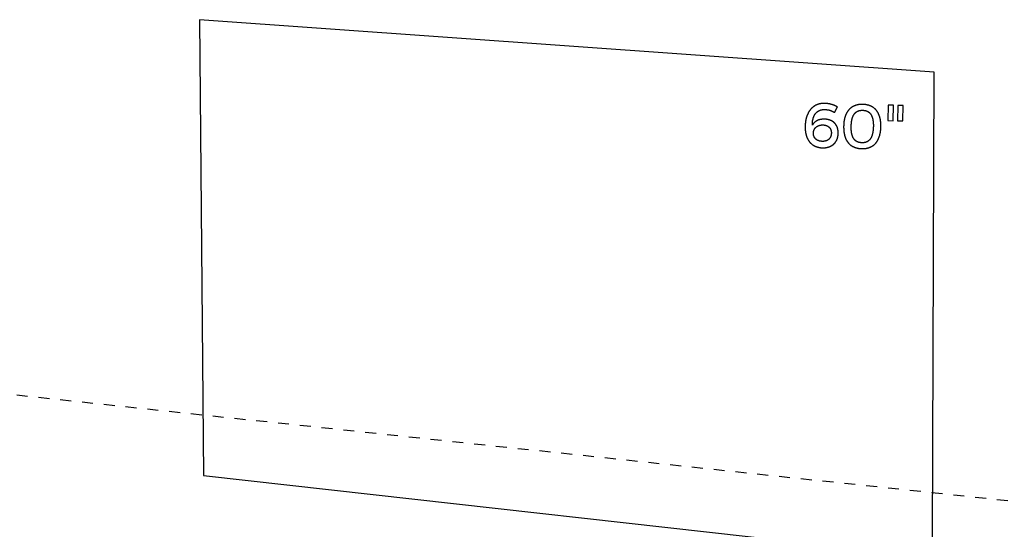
# Model space of a CAD drawing. Extents: x 11880 to 25577, y 6756 to 10446.
# Tile 81 of 87: x 22705 to 24053, y 7787 to 8485. Entities that reach past the tile are written whole.
import ezdxf

# ---------------------------------------------------------------- set-up
doc = ezdxf.new("R2010")
doc.units = 0
doc.header["$MEASUREMENT"] = 0
doc.linetypes.add('HIDDEN', pattern=[30, 15, -15])
doc.layers.add('HAIRLINE', color=178, linetype='CONTINUOUS')

msp = doc.modelspace()

# ---------------------------------------------------------------- linework, layer by layer
at = {"layer": 'HAIRLINE', "linetype": 'HIDDEN'}
msp.add_line((22283.1, 8015.8), (24795, 7748.3), dxfattribs=at)
at = {"layer": 'HAIRLINE'}
msp.add_lwpolyline([(23955, 7771), (23957.4, 8413.5), (22951.1, 8485.1), (22956.5, 7861.2), (23934.8, 7751.7)], dxfattribs=at)
msp.add_lwpolyline([(23955, 7771), (23957.4, 8413.5), (22951.1, 8485.1), (22956.5, 7861.2), (23934.8, 7751.7)], dxfattribs=at)
for points in [[(23807.2, 8370.6), (23806.8, 8370.6), (23806.4, 8370.6), (23806, 8370.6), (23805.7, 8370.6), (23805.3, 8370.5), (23805, 8370.5), (23804.6, 8370.5), (23804.2, 8370.5), (23803.9, 8370.5), (23803.5, 8370.4), (23803.2, 8370.4), (23802.8, 8370.3), (23802.5, 8370.3), (23802.2, 8370.2), (23801.8, 8370.2), (23801.5, 8370.1), (23801.1, 8370.1), (23800.8, 8370), (23800.5, 8369.9), (23800.1, 8369.8), (23799.8, 8369.7), (23799.5, 8369.7), (23799.2, 8369.6), (23798.8, 8369.5), (23798.5, 8369.4), (23798.2, 8369.3), (23797.9, 8369.2), (23797.6, 8369.1), (23797.3, 8368.9), (23797, 8368.8), (23796.7, 8368.7), (23796.4, 8368.6), (23796.1, 8368.4), (23795.8, 8368.3), (23795.5, 8368.2), (23795.2, 8368), (23794.9, 8367.9), (23794.6, 8367.7), (23794.3, 8367.5), (23794, 8367.4), (23793.8, 8367.2), (23793.5, 8367.1), (23793.2, 8366.9), (23792.9, 8366.7), (23792.7, 8366.5), (23792.4, 8366.3), (23792.1, 8366.1), (23791.9, 8366), (23791.6, 8365.8), (23791.4, 8365.6), (23791.1, 8365.4), (23790.9, 8365.1), (23790.6, 8364.9), (23790.4, 8364.7), (23790.1, 8364.5), (23789.9, 8364.3), (23789.6, 8364.1), (23789.4, 8363.8), (23789.2, 8363.6), (23789, 8363.4), (23788.7, 8363.1), (23788.5, 8362.9), (23788.3, 8362.6), (23788.1, 8362.4), (23787.8, 8362.1), (23787.6, 8361.9), (23787.4, 8361.6), (23787.2, 8361.3), (23787, 8361.1), (23786.8, 8360.8), (23786.6, 8360.5), (23786.4, 8360.2), (23786.2, 8359.9), (23786, 8359.7), (23785.9, 8359.4), (23785.7, 8359.1), (23785.5, 8358.8), (23785.3, 8358.5), (23785.1, 8358.2), (23785, 8357.9), (23784.8, 8357.6), (23784.6, 8357.2), (23784.5, 8356.9), (23784.3, 8356.6), (23784.2, 8356.3), (23784, 8356), (23783.9, 8355.6), (23783.7, 8355.3), (23783.6, 8355), (23783.4, 8354.6), (23783.3, 8354.3), (23783.1, 8353.9), (23783, 8353.6), (23782.9, 8353.2), (23782.8, 8352.9), (23782.6, 8352.5), (23782.5, 8352.2), (23782.4, 8351.8), (23782.3, 8351.4), (23782.2, 8351.1), (23782.1, 8350.7), (23782, 8350.3), (23781.9, 8349.9), (23781.8, 8349.6), (23781.7, 8349.2), (23781.6, 8348.8), (23781.5, 8348.4), (23781.4, 8348), (23781.4, 8347.6), (23781.3, 8347.2), (23781.2, 8346.8), (23781.1, 8346.4), (23781.1, 8346), (23781, 8345.6), (23781, 8345.2), (23780.9, 8344.8), (23780.9, 8344.3), (23780.8, 8343.9), (23780.8, 8343.5), (23780.7, 8343.1), (23780.7, 8342.6), (23780.6, 8342.2), (23780.6, 8341.8), (23780.6, 8341.3), (23780.6, 8340.9), (23780.5, 8340.5), (23780.5, 8340), (23780.5, 8339.6), (23780.5, 8339.1), (23780.5, 8338.7), (23780.5, 8338.3), (23780.5, 8337.9), (23780.5, 8337.4), (23780.5, 8337), (23780.5, 8336.6), (23780.5, 8336.2), (23780.6, 8335.8), (23780.6, 8335.4), (23780.6, 8335), (23780.6, 8334.6), (23780.7, 8334.2), (23780.7, 8333.8), (23780.7, 8333.4), (23780.8, 8333), (23780.8, 8332.6), (23780.9, 8332.2), (23780.9, 8331.9), (23781, 8331.5), (23781, 8331.1), (23781.1, 8330.7), (23781.2, 8330.4), (23781.2, 8330), (23781.3, 8329.6), (23781.4, 8329.3), (23781.5, 8328.9), (23781.5, 8328.6), (23781.6, 8328.2), (23781.7, 8327.9), (23781.8, 8327.5), (23781.9, 8327.2), (23782, 8326.8), (23782.1, 8326.5), (23782.2, 8326.2), (23782.3, 8325.8), (23782.4, 8325.5), (23782.5, 8325.2), (23782.6, 8324.9), (23782.8, 8324.6), (23782.9, 8324.2), (23783, 8323.9), (23783.1, 8323.6), (23783.3, 8323.3), (23783.4, 8323), (23783.5, 8322.7), (23783.7, 8322.4), (23783.8, 8322.1), (23784, 8321.8), (23784.1, 8321.6), (23784.3, 8321.3), (23784.4, 8321), (23784.6, 8320.7), (23784.7, 8320.4), (23784.9, 8320.2), (23785.1, 8319.9), (23785.3, 8319.6), (23785.4, 8319.4), (23785.6, 8319.1), (23785.8, 8318.9), (23786, 8318.6), (23786.1, 8318.4), (23786.3, 8318.1), (23786.5, 8317.9), (23786.7, 8317.6), (23786.9, 8317.4), (23787.1, 8317.2), (23787.3, 8317), (23787.5, 8316.7), (23787.7, 8316.5), (23787.9, 8316.3), (23788.1, 8316.1), (23788.4, 8315.9), (23788.6, 8315.7), (23788.8, 8315.5), (23789, 8315.3), (23789.3, 8315.1), (23789.5, 8314.9), (23789.7, 8314.7), (23789.9, 8314.5), (23790.2, 8314.3), (23790.4, 8314.1), (23790.7, 8313.9), (23790.9, 8313.8), (23791.2, 8313.6), (23791.4, 8313.4), (23791.7, 8313.3), (23791.9, 8313.1), (23792.2, 8313), (23792.4, 8312.8), (23792.7, 8312.7), (23793, 8312.5), (23793.2, 8312.4), (23793.5, 8312.2), (23793.8, 8312.1), (23794.1, 8312), (23794.3, 8311.8), (23794.6, 8311.7), (23794.9, 8311.6), (23795.2, 8311.5), (23795.5, 8311.4), (23795.8, 8311.3), (23796.1, 8311.2), (23796.4, 8311.1), (23796.7, 8311), (23797, 8310.9), (23797.3, 8310.8), (23797.6, 8310.7), (23797.9, 8310.6), (23798.2, 8310.5), (23798.5, 8310.5), (23798.8, 8310.4), (23799.2, 8310.3), (23799.5, 8310.3), (23799.8, 8310.2), (23800.1, 8310.1), (23800.5, 8310.1), (23800.8, 8310), (23801.1, 8310), (23801.5, 8309.9), (23801.8, 8309.9), (23802.1, 8309.9), (23802.5, 8309.8), (23802.8, 8309.8), (23803.2, 8309.8), (23803.5, 8309.8), (23803.9, 8309.8), (23804.2, 8309.8), (23804.5, 8309.7), (23804.8, 8309.7), (23805.1, 8309.7), (23805.4, 8309.7), (23805.7, 8309.8), (23806, 8309.8), (23806.3, 8309.8), (23806.6, 8309.8), (23806.9, 8309.8), (23807.1, 8309.8), (23807.4, 8309.8), (23807.7, 8309.9), (23808, 8309.9), (23808.3, 8309.9), (23808.5, 8310), (23808.8, 8310), (23809.1, 8310), (23809.4, 8310.1), (23809.6, 8310.1), (23809.9, 8310.2), (23810.2, 8310.2), (23810.4, 8310.3), (23810.7, 8310.3), (23810.9, 8310.4), (23811.2, 8310.4), (23811.5, 8310.5), (23811.7, 8310.6), (23812, 8310.6), (23812.2, 8310.7), (23812.5, 8310.8), (23812.7, 8310.9), (23812.9, 8310.9), (23813.2, 8311), (23813.4, 8311.1), (23813.7, 8311.2), (23813.9, 8311.3), (23814.1, 8311.4), (23814.4, 8311.5), (23814.6, 8311.6), (23814.8, 8311.7), (23815.1, 8311.8), (23815.3, 8311.9), (23815.5, 8312), (23815.7, 8312.1), (23815.9, 8312.2), (23816.2, 8312.3), (23816.4, 8312.4), (23816.6, 8312.6), (23816.8, 8312.7), (23817, 8312.8), (23817.2, 8312.9), (23817.4, 8313.1), (23817.6, 8313.2), (23817.8, 8313.3), (23818, 8313.5), (23818.2, 8313.6), (23818.4, 8313.7), (23818.6, 8313.9), (23818.8, 8314), (23819, 8314.2), (23819.2, 8314.3), (23819.3, 8314.5), (23819.5, 8314.6), (23819.7, 8314.8), (23819.9, 8315), (23820, 8315.1), (23820.2, 8315.3), (23820.4, 8315.4), (23820.5, 8315.6), (23820.7, 8315.8), (23820.9, 8316), (23821, 8316.1), (23821.2, 8316.3), (23821.3, 8316.5), (23821.5, 8316.7), (23821.6, 8316.9), (23821.8, 8317.1), (23821.9, 8317.2), (23822.1, 8317.4), (23822.2, 8317.6), (23822.3, 8317.8), (23822.5, 8318), (23822.6, 8318.2), (23822.7, 8318.4), (23822.9, 8318.6), (23823, 8318.8), (23823.1, 8319.1), (23823.2, 8319.3), (23823.4, 8319.5), (23823.5, 8319.7), (23823.6, 8319.9), (23823.7, 8320.1), (23823.8, 8320.4), (23823.9, 8320.6), (23824, 8320.8), (23824.1, 8321), (23824.2, 8321.3), (23824.3, 8321.5), (23824.4, 8321.7), (23824.5, 8322), (23824.6, 8322.2), (23824.6, 8322.4), (23824.7, 8322.7), (23824.8, 8322.9), (23824.9, 8323.2), (23824.9, 8323.4), (23825, 8323.7), (23825.1, 8323.9), (23825.1, 8324.2), (23825.2, 8324.4), (23825.3, 8324.7), (23825.3, 8325), (23825.4, 8325.2), (23825.4, 8325.5), (23825.5, 8325.8), (23825.5, 8326), (23825.5, 8326.3), (23825.6, 8326.6), (23825.6, 8326.8), (23825.6, 8327.1), (23825.7, 8327.4), (23825.7, 8327.7), (23825.7, 8328), (23825.7, 8328.2), (23825.8, 8328.5), (23825.8, 8328.8), (23825.8, 8329.1), (23825.8, 8329.4), (23825.8, 8329.7), (23825.8, 8329.9), (23825.8, 8330.2), (23825.8, 8330.5), (23825.8, 8330.7), (23825.8, 8331), (23825.8, 8331.3), (23825.8, 8331.5), (23825.7, 8331.8), (23825.7, 8332), (23825.7, 8332.3), (23825.7, 8332.6), (23825.7, 8332.8), (23825.6, 8333.1), (23825.6, 8333.3), (23825.6, 8333.6), (23825.5, 8333.8), (23825.5, 8334.1), (23825.4, 8334.3), (23825.4, 8334.5), (23825.4, 8334.8), (23825.3, 8335), (23825.2, 8335.3), (23825.2, 8335.5), (23825.1, 8335.7), (23825.1, 8336), (23825, 8336.2), (23824.9, 8336.4), (23824.9, 8336.6), (23824.8, 8336.9), (23824.7, 8337.1), (23824.7, 8337.3), (23824.6, 8337.5), (23824.5, 8337.8), (23824.4, 8338), (23824.3, 8338.2), (23824.3, 8338.4), (23824.2, 8338.6), (23824.1, 8338.8), (23824, 8339), (23823.9, 8339.2), (23823.8, 8339.4), (23823.7, 8339.6), (23823.6, 8339.8), (23823.5, 8340), (23823.4, 8340.2), (23823.2, 8340.4), (23823.1, 8340.6), (23823, 8340.8), (23822.9, 8341), (23822.8, 8341.2), (23822.7, 8341.4), (23822.5, 8341.6), (23822.4, 8341.7), (23822.3, 8341.9), (23822.1, 8342.1), (23822, 8342.3), (23821.9, 8342.4), (23821.7, 8342.6), (23821.6, 8342.8), (23821.4, 8342.9), (23821.3, 8343.1), (23821.1, 8343.3), (23821, 8343.4), (23820.8, 8343.6), (23820.7, 8343.7), (23820.5, 8343.9), (23820.4, 8344.1), (23820.2, 8344.2), (23820, 8344.4), (23819.9, 8344.5), (23819.7, 8344.6), (23819.5, 8344.8), (23819.4, 8344.9), (23819.2, 8345.1), (23819, 8345.2), (23818.8, 8345.3), (23818.6, 8345.5), (23818.5, 8345.6), (23818.3, 8345.7), (23818.1, 8345.8), (23817.9, 8346), (23817.7, 8346.1), (23817.5, 8346.2), (23817.3, 8346.3), (23817.1, 8346.4), (23816.9, 8346.5), (23816.7, 8346.6), (23816.5, 8346.7), (23816.3, 8346.8), (23816.1, 8346.9), (23815.9, 8347), (23815.7, 8347.1), (23815.5, 8347.2), (23815.2, 8347.3), (23815, 8347.4), (23814.8, 8347.5), (23814.6, 8347.6), (23814.4, 8347.7), (23814.1, 8347.7), (23813.9, 8347.8), (23813.7, 8347.9), (23813.4, 8348), (23813.2, 8348), (23813, 8348.1), (23812.7, 8348.2), (23812.5, 8348.2), (23812.2, 8348.3), (23812, 8348.4), (23811.7, 8348.4), (23811.5, 8348.5), (23811.2, 8348.5), (23811, 8348.6), (23810.7, 8348.6), (23810.5, 8348.6), (23810.2, 8348.7), (23810, 8348.7), (23809.7, 8348.8), (23809.4, 8348.8), (23809.2, 8348.8), (23808.9, 8348.8), (23808.6, 8348.9), (23808.4, 8348.9), (23808.1, 8348.9), (23807.8, 8348.9), (23807.5, 8348.9), (23807.3, 8348.9), (23807, 8349), (23806.6, 8349), (23806.3, 8349), (23805.9, 8349), (23805.6, 8349), (23805.2, 8348.9), (23804.9, 8348.9), (23804.6, 8348.9), (23804.2, 8348.9), (23803.9, 8348.9), (23803.6, 8348.8), (23803.3, 8348.8), (23802.9, 8348.7), (23802.6, 8348.7), (23802.3, 8348.7), (23802, 8348.6), (23801.7, 8348.5), (23801.4, 8348.5), (23801.1, 8348.4), (23800.8, 8348.3), (23800.5, 8348.3), (23800.2, 8348.2), (23799.9, 8348.1), (23799.6, 8348), (23799.3, 8347.9), (23799, 8347.8), (23798.7, 8347.7), (23798.4, 8347.6), (23798.2, 8347.5), (23797.9, 8347.4), (23797.6, 8347.3), (23797.4, 8347.2), (23797.1, 8347), (23796.8, 8346.9), (23796.6, 8346.8), (23796.3, 8346.6), (23796.1, 8346.5), (23795.8, 8346.4), (23795.6, 8346.2), (23795.4, 8346), (23795.1, 8345.9), (23794.9, 8345.7), (23794.6, 8345.6), (23794.4, 8345.4), (23794.2, 8345.2), (23794, 8345), (23793.8, 8344.9), (23793.5, 8344.7), (23793.3, 8344.5), (23793.1, 8344.3), (23792.9, 8344.1), (23792.7, 8343.9), (23792.5, 8343.7), (23792.3, 8343.5), (23792.1, 8343.2), (23791.9, 8343), (23791.8, 8342.8), (23791.6, 8342.6), (23791.4, 8342.3), (23791.2, 8342.1), (23791.1, 8341.9), (23790.9, 8341.6), (23790.7, 8341.4), (23790.6, 8341.1), (23790.4, 8340.9), (23790.4, 8341.2), (23790.4, 8341.5), (23790.4, 8341.8), (23790.4, 8342.1), (23790.4, 8342.4), (23790.4, 8342.7), (23790.5, 8343), (23790.5, 8343.2), (23790.5, 8343.5), (23790.5, 8343.8), (23790.5, 8344.1), (23790.5, 8344.4), (23790.6, 8344.7), (23790.6, 8345), (23790.6, 8345.2), (23790.7, 8345.5), (23790.7, 8345.8), (23790.7, 8346.1), (23790.8, 8346.3), (23790.8, 8346.6), (23790.8, 8346.9), (23790.9, 8347.1), (23790.9, 8347.4), (23791, 8347.7), (23791, 8347.9), (23791.1, 8348.2), (23791.1, 8348.4), (23791.2, 8348.7), (23791.3, 8348.9), (23791.3, 8349.2), (23791.4, 8349.4), (23791.4, 8349.7), (23791.5, 8349.9), (23791.6, 8350.2), (23791.7, 8350.4), (23791.7, 8350.7), (23791.8, 8350.9), (23791.9, 8351.1), (23792, 8351.4), (23792, 8351.6), (23792.1, 8351.8), (23792.2, 8352), (23792.3, 8352.3), (23792.4, 8352.5), (23792.5, 8352.7), (23792.6, 8352.9), (23792.7, 8353.1), (23792.8, 8353.4), (23792.9, 8353.6), (23793, 8353.8), (23793.1, 8354), (23793.2, 8354.2), (23793.3, 8354.4), (23793.4, 8354.6), (23793.5, 8354.8), (23793.6, 8355), (23793.8, 8355.2), (23793.9, 8355.4), (23794, 8355.6), (23794.1, 8355.7), (23794.2, 8355.9), (23794.4, 8356.1), (23794.5, 8356.3), (23794.6, 8356.5), (23794.8, 8356.6), (23794.9, 8356.8), (23795.1, 8357), (23795.2, 8357.1), (23795.3, 8357.3), (23795.5, 8357.5), (23795.6, 8357.6), (23795.8, 8357.8), (23795.9, 8357.9), (23796.1, 8358.1), (23796.2, 8358.2), (23796.4, 8358.4), (23796.6, 8358.5), (23796.7, 8358.7), (23796.9, 8358.8), (23797.1, 8358.9), (23797.2, 8359.1), (23797.4, 8359.2), (23797.6, 8359.3), (23797.7, 8359.5), (23797.9, 8359.6), (23798.1, 8359.7), (23798.3, 8359.8), (23798.5, 8359.9), (23798.7, 8360.1), (23798.8, 8360.2), (23799, 8360.3), (23799.2, 8360.4), (23799.4, 8360.5), (23799.6, 8360.6), (23799.8, 8360.7), (23800, 8360.8), (23800.2, 8360.8), (23800.4, 8360.9), (23800.6, 8361), (23800.9, 8361.1), (23801.1, 8361.2), (23801.3, 8361.3), (23801.5, 8361.3), (23801.7, 8361.4), (23801.9, 8361.5), (23802.2, 8361.5), (23802.4, 8361.6), (23802.6, 8361.6), (23802.8, 8361.7), (23803.1, 8361.7), (23803.3, 8361.8), (23803.6, 8361.8), (23803.8, 8361.9), (23804, 8361.9), (23804.3, 8362), (23804.5, 8362), (23804.8, 8362), (23805, 8362), (23805.3, 8362.1), (23805.5, 8362.1), (23805.8, 8362.1), (23806, 8362.1), (23806.3, 8362.1), (23806.6, 8362.1), (23806.8, 8362.1), (23807.1, 8362.2), (23807.4, 8362.1), (23807.6, 8362.1), (23808.1, 8362.1), (23808.5, 8362.1), (23808.9, 8362.1), (23809.4, 8362), (23809.8, 8362), (23810.2, 8361.9), (23810.7, 8361.9), (23811.1, 8361.8), (23811.5, 8361.7), (23812, 8361.6), (23812.4, 8361.6), (23812.9, 8361.5), (23813.3, 8361.4), (23813.7, 8361.2), (23814.1, 8361.1), (23814.6, 8361), (23815, 8360.9), (23815.4, 8360.7), (23815.8, 8360.6), (23816.3, 8360.4), (23816.7, 8360.3), (23817.1, 8360.1), (23817.5, 8359.9), (23817.7, 8359.8), (23817.9, 8359.7), (23818.1, 8359.6), (23818.3, 8359.5), (23818.5, 8359.4), (23818.7, 8359.3), (23818.8, 8359.2), (23819, 8359.1), (23819.2, 8359), (23819.4, 8358.9), (23819.6, 8358.8), (23819.8, 8358.7), (23820, 8358.6), (23820.1, 8358.5), (23820.3, 8358.4), (23820.5, 8358.3), (23820.7, 8358.2), (23820.8, 8358.1), (23825, 8365.6), (23824.7, 8365.7), (23824.5, 8365.9), (23824.3, 8366), (23824, 8366.1), (23823.8, 8366.2), (23823.5, 8366.4), (23823.3, 8366.5), (23823, 8366.6), (23822.8, 8366.7), (23822.5, 8366.9), (23822.3, 8367), (23822, 8367.1), (23821.8, 8367.2), (23821.5, 8367.3), (23821.2, 8367.4), (23821, 8367.5), (23820.7, 8367.7), (23820.4, 8367.8), (23820.2, 8367.9), (23819.9, 8368), (23819.6, 8368.1), (23819.3, 8368.2), (23819, 8368.3), (23818.8, 8368.4), (23818.5, 8368.5), (23818.2, 8368.6), (23817.9, 8368.7), (23817.6, 8368.7), (23817.3, 8368.8), (23817, 8368.9), (23816.8, 8369), (23816.5, 8369.1), (23816.2, 8369.2), (23815.9, 8369.2), (23815.6, 8369.3), (23815.3, 8369.4), (23815, 8369.5), (23814.7, 8369.5), (23814.4, 8369.6), (23814.1, 8369.7), (23813.8, 8369.7), (23813.5, 8369.8), (23813.2, 8369.9), (23812.9, 8369.9), (23812.6, 8370), (23812.3, 8370), (23812, 8370.1), (23811.8, 8370.1), (23811.5, 8370.2), (23811.2, 8370.2), (23810.9, 8370.3), (23810.6, 8370.3), (23810.3, 8370.3), (23810, 8370.4), (23809.7, 8370.4), (23809.4, 8370.4), (23809.1, 8370.4), (23808.8, 8370.5), (23808.6, 8370.5), (23808.3, 8370.5), (23808, 8370.5), (23807.7, 8370.5), (23807.4, 8370.6)], [(23859.5, 8369.1), (23859.1, 8369.1), (23858.7, 8369.1), (23858.4, 8369.1), (23858, 8369.1), (23857.6, 8369.1), (23857.2, 8369.1), (23856.9, 8369.1), (23856.5, 8369.1), (23856.1, 8369), (23855.8, 8369), (23855.4, 8369), (23855.1, 8369), (23854.7, 8368.9), (23854.4, 8368.9), (23854, 8368.8), (23853.7, 8368.8), (23853.3, 8368.7), (23853, 8368.6), (23852.7, 8368.6), (23852.3, 8368.5), (23852, 8368.4), (23851.7, 8368.4), (23851.3, 8368.3), (23851, 8368.2), (23850.7, 8368.1), (23850.4, 8368), (23850.1, 8367.9), (23849.7, 8367.8), (23849.4, 8367.7), (23849.1, 8367.6), (23848.8, 8367.5), (23848.5, 8367.4), (23848.2, 8367.3), (23847.9, 8367.2), (23847.6, 8367), (23847.4, 8366.9), (23847.1, 8366.8), (23846.8, 8366.6), (23846.5, 8366.5), (23846.2, 8366.3), (23845.9, 8366.2), (23845.7, 8366), (23845.4, 8365.9), (23845.1, 8365.7), (23844.9, 8365.6), (23844.6, 8365.4), (23844.3, 8365.2), (23844.1, 8365.1), (23843.8, 8364.9), (23843.6, 8364.7), (23843.3, 8364.5), (23843.1, 8364.3), (23842.9, 8364.1), (23842.6, 8363.9), (23842.4, 8363.7), (23842.1, 8363.5), (23841.9, 8363.3), (23841.7, 8363.1), (23841.5, 8362.9), (23841.2, 8362.7), (23841, 8362.4), (23840.8, 8362.2), (23840.6, 8362), (23840.4, 8361.8), (23840.2, 8361.5), (23840, 8361.3), (23839.8, 8361), (23839.6, 8360.8), (23839.4, 8360.5), (23839.2, 8360.3), (23839, 8360), (23838.8, 8359.8), (23838.6, 8359.5), (23838.4, 8359.2), (23838.3, 8358.9), (23838.1, 8358.7), (23837.9, 8358.4), (23837.8, 8358.1), (23837.6, 8357.8), (23837.4, 8357.5), (23837.3, 8357.2), (23837.1, 8356.9), (23837, 8356.6), (23836.8, 8356.3), (23836.7, 8356), (23836.5, 8355.7), (23836.4, 8355.4), (23836.2, 8355.1), (23836.1, 8354.7), (23836, 8354.4), (23835.8, 8354.1), (23835.7, 8353.8), (23835.6, 8353.4), (23835.5, 8353.1), (23835.3, 8352.7), (23835.2, 8352.4), (23835.1, 8352), (23835, 8351.7), (23834.9, 8351.3), (23834.8, 8351), (23834.7, 8350.6), (23834.6, 8350.2), (23834.5, 8349.9), (23834.4, 8349.5), (23834.3, 8349.1), (23834.3, 8348.7), (23834.2, 8348.3), (23834.1, 8348), (23834, 8347.6), (23834, 8347.2), (23833.9, 8346.8), (23833.8, 8346.4), (23833.8, 8346), (23833.7, 8345.6), (23833.7, 8345.1), (23833.6, 8344.7), (23833.6, 8344.3), (23833.5, 8343.9), (23833.5, 8343.5), (23833.4, 8343), (23833.4, 8342.6), (23833.4, 8342.2), (23833.3, 8341.7), (23833.3, 8341.3), (23833.3, 8340.8), (23833.3, 8340.4), (23833.3, 8339.9), (23833.2, 8339.5), (23833.2, 8339), (23833.2, 8338.6), (23833.2, 8338.1), (23833.2, 8337.7), (23833.2, 8337.3), (23833.2, 8336.8), (23833.3, 8336.4), (23833.3, 8335.9), (23833.3, 8335.5), (23833.3, 8335.1), (23833.3, 8334.7), (23833.4, 8334.2), (23833.4, 8333.8), (23833.4, 8333.4), (23833.5, 8333), (23833.5, 8332.6), (23833.5, 8332.2), (23833.6, 8331.8), (23833.6, 8331.4), (23833.7, 8331), (23833.8, 8330.6), (23833.8, 8330.2), (23833.9, 8329.8), (23834, 8329.5), (23834, 8329.1), (23834.1, 8328.7), (23834.2, 8328.3), (23834.3, 8328), (23834.3, 8327.6), (23834.4, 8327.2), (23834.5, 8326.9), (23834.6, 8326.5), (23834.7, 8326.2), (23834.8, 8325.8), (23834.9, 8325.5), (23835, 8325.1), (23835.1, 8324.8), (23835.2, 8324.5), (23835.4, 8324.1), (23835.5, 8323.8), (23835.6, 8323.5), (23835.7, 8323.1), (23835.9, 8322.8), (23836, 8322.5), (23836.1, 8322.2), (23836.3, 8321.9), (23836.4, 8321.6), (23836.6, 8321.3), (23836.7, 8321), (23836.9, 8320.7), (23837, 8320.4), (23837.2, 8320.1), (23837.3, 8319.8), (23837.5, 8319.5), (23837.7, 8319.3), (23837.8, 8319), (23838, 8318.7), (23838.2, 8318.5), (23838.4, 8318.2), (23838.5, 8317.9), (23838.7, 8317.7), (23838.9, 8317.4), (23839.1, 8317.2), (23839.3, 8316.9), (23839.5, 8316.7), (23839.7, 8316.4), (23839.9, 8316.2), (23840.1, 8316), (23840.3, 8315.7), (23840.5, 8315.5), (23840.8, 8315.3), (23841, 8315.1), (23841.2, 8314.8), (23841.4, 8314.6), (23841.7, 8314.4), (23841.9, 8314.2), (23842.1, 8314), (23842.4, 8313.8), (23842.6, 8313.6), (23842.8, 8313.4), (23843.1, 8313.3), (23843.3, 8313.1), (23843.6, 8312.9), (23843.9, 8312.7), (23844.1, 8312.5), (23844.4, 8312.4), (23844.6, 8312.2), (23844.9, 8312), (23845.2, 8311.9), (23845.5, 8311.7), (23845.7, 8311.6), (23846, 8311.4), (23846.3, 8311.3), (23846.6, 8311.2), (23846.9, 8311), (23847.2, 8310.9), (23847.5, 8310.8), (23847.8, 8310.6), (23848.1, 8310.5), (23848.4, 8310.4), (23848.7, 8310.3), (23849, 8310.2), (23849.3, 8310.1), (23849.6, 8310), (23849.9, 8309.9), (23850.3, 8309.8), (23850.6, 8309.7), (23850.9, 8309.6), (23851.2, 8309.5), (23851.6, 8309.4), (23851.9, 8309.3), (23852.2, 8309.3), (23852.6, 8309.2), (23852.9, 8309.1), (23853.3, 8309.1), (23853.6, 8309), (23854, 8309), (23854.3, 8308.9), (23854.7, 8308.9), (23855.1, 8308.8), (23855.4, 8308.8), (23855.8, 8308.8), (23856.2, 8308.7), (23856.5, 8308.7), (23856.9, 8308.7), (23857.3, 8308.7), (23857.7, 8308.6), (23858.1, 8308.6), (23858.4, 8308.6), (23858.8, 8308.6), (23859.2, 8308.6), (23859.6, 8308.6), (23859.9, 8308.6), (23860.3, 8308.6), (23860.7, 8308.7), (23861, 8308.7), (23861.4, 8308.7), (23861.8, 8308.7), (23862.1, 8308.8), (23862.5, 8308.8), (23862.8, 8308.8), (23863.2, 8308.9), (23863.5, 8308.9), (23863.9, 8309), (23864.2, 8309), (23864.5, 8309.1), (23864.9, 8309.2), (23865.2, 8309.2), (23865.5, 8309.3), (23865.9, 8309.4), (23866.2, 8309.5), (23866.5, 8309.6), (23866.8, 8309.6), (23867.1, 8309.7), (23867.5, 8309.8), (23867.8, 8309.9), (23868.1, 8310), (23868.4, 8310.1), (23868.7, 8310.2), (23869, 8310.4), (23869.3, 8310.5), (23869.6, 8310.6), (23869.9, 8310.7), (23870.2, 8310.9), (23870.4, 8311), (23870.7, 8311.1), (23871, 8311.3), (23871.3, 8311.4), (23871.6, 8311.6), (23871.8, 8311.7), (23872.1, 8311.9), (23872.4, 8312), (23872.6, 8312.2), (23872.9, 8312.4), (23873.1, 8312.5), (23873.4, 8312.7), (23873.7, 8312.9), (23873.9, 8313.1), (23874.2, 8313.3), (23874.4, 8313.4), (23874.6, 8313.6), (23874.9, 8313.8), (23875.1, 8314), (23875.3, 8314.2), (23875.6, 8314.4), (23875.8, 8314.7), (23876, 8314.9), (23876.2, 8315.1), (23876.5, 8315.3), (23876.7, 8315.5), (23876.9, 8315.8), (23877.1, 8316), (23877.3, 8316.2), (23877.5, 8316.5), (23877.7, 8316.7), (23877.9, 8317), (23878.1, 8317.2), (23878.3, 8317.5), (23878.5, 8317.7), (23878.7, 8318), (23878.9, 8318.3), (23879, 8318.5), (23879.2, 8318.8), (23879.4, 8319.1), (23879.6, 8319.4), (23879.7, 8319.7), (23879.9, 8319.9), (23880.1, 8320.2), (23880.2, 8320.5), (23880.4, 8320.8), (23880.5, 8321.1), (23880.7, 8321.4), (23880.8, 8321.7), (23881, 8322.1), (23881.1, 8322.4), (23881.2, 8322.7), (23881.4, 8323), (23881.5, 8323.3), (23881.6, 8323.7), (23881.8, 8324), (23881.9, 8324.3), (23882, 8324.7), (23882.1, 8325), (23882.2, 8325.4), (23882.4, 8325.7), (23882.5, 8326.1), (23882.6, 8326.4), (23882.7, 8326.8), (23882.8, 8327.2), (23882.9, 8327.5), (23883, 8327.9), (23883, 8328.3), (23883.1, 8328.7), (23883.2, 8329), (23883.3, 8329.4), (23883.4, 8329.8), (23883.4, 8330.2), (23883.5, 8330.6), (23883.6, 8331), (23883.6, 8331.4), (23883.7, 8331.8), (23883.8, 8332.2), (23883.8, 8332.6), (23883.9, 8333), (23883.9, 8333.5), (23884, 8333.9), (23884, 8334.3), (23884, 8334.7), (23884.1, 8335.2), (23884.1, 8335.6), (23884.1, 8336), (23884.2, 8336.5), (23884.2, 8336.9), (23884.2, 8337.4), (23884.2, 8337.8), (23884.2, 8338.3), (23884.2, 8338.7), (23884.2, 8339.2), (23884.2, 8339.6), (23884.2, 8340.1), (23884.2, 8340.5), (23884.2, 8340.9), (23884.2, 8341.4), (23884.2, 8341.8), (23884.2, 8342.2), (23884.2, 8342.7), (23884.1, 8343.1), (23884.1, 8343.5), (23884.1, 8343.9), (23884.1, 8344.3), (23884, 8344.8), (23884, 8345.2), (23883.9, 8345.6), (23883.9, 8346), (23883.8, 8346.4), (23883.8, 8346.8), (23883.7, 8347.2), (23883.7, 8347.5), (23883.6, 8347.9), (23883.5, 8348.3), (23883.5, 8348.7), (23883.4, 8349.1), (23883.3, 8349.4), (23883.2, 8349.8), (23883.1, 8350.2), (23883.1, 8350.5), (23883, 8350.9), (23882.9, 8351.2), (23882.8, 8351.6), (23882.7, 8351.9), (23882.6, 8352.3), (23882.5, 8352.6), (23882.3, 8353), (23882.2, 8353.3), (23882.1, 8353.6), (23882, 8354), (23881.9, 8354.3), (23881.8, 8354.6), (23881.6, 8354.9), (23881.5, 8355.2), (23881.4, 8355.6), (23881.2, 8355.9), (23881.1, 8356.2), (23880.9, 8356.5), (23880.8, 8356.8), (23880.6, 8357.1), (23880.5, 8357.4), (23880.3, 8357.7), (23880.2, 8357.9), (23880, 8358.2), (23879.8, 8358.5), (23879.7, 8358.8), (23879.5, 8359), (23879.3, 8359.3), (23879.1, 8359.6), (23878.9, 8359.8), (23878.8, 8360.1), (23878.6, 8360.3), (23878.4, 8360.6), (23878.2, 8360.8), (23878, 8361.1), (23877.8, 8361.3), (23877.6, 8361.6), (23877.4, 8361.8), (23877.2, 8362), (23876.9, 8362.3), (23876.7, 8362.5), (23876.5, 8362.7), (23876.3, 8362.9), (23876.1, 8363.1), (23875.8, 8363.3), (23875.6, 8363.5), (23875.4, 8363.7), (23875.1, 8363.9), (23874.9, 8364.1), (23874.6, 8364.3), (23874.4, 8364.5), (23874.1, 8364.7), (23873.9, 8364.9), (23873.6, 8365), (23873.4, 8365.2), (23873.1, 8365.4), (23872.9, 8365.6), (23872.6, 8365.7), (23872.3, 8365.9), (23872, 8366), (23871.8, 8366.2), (23871.5, 8366.3), (23871.2, 8366.5), (23870.9, 8366.6), (23870.6, 8366.7), (23870.3, 8366.9), (23870, 8367), (23869.7, 8367.1), (23869.4, 8367.3), (23869.1, 8367.4), (23868.8, 8367.5), (23868.5, 8367.6), (23868.2, 8367.7), (23867.9, 8367.8), (23867.6, 8367.9), (23867.3, 8368), (23866.9, 8368.1), (23866.6, 8368.2), (23866.3, 8368.3), (23866, 8368.3), (23865.6, 8368.4), (23865.3, 8368.5), (23864.9, 8368.6), (23864.6, 8368.6), (23864.3, 8368.7), (23863.9, 8368.7), (23863.6, 8368.8), (23863.2, 8368.8), (23862.8, 8368.9), (23862.5, 8368.9), (23862.1, 8369), (23861.8, 8369), (23861.4, 8369), (23861, 8369.1), (23860.6, 8369.1), (23860.3, 8369.1), (23859.9, 8369.1)], [(23859.3, 8361.2), (23859.5, 8361.2), (23859.8, 8361.1), (23860, 8361.1), (23860.2, 8361.1), (23860.5, 8361.1), (23860.7, 8361.1), (23860.9, 8361.1), (23861.1, 8361), (23861.4, 8361), (23861.6, 8361), (23861.8, 8360.9), (23862, 8360.9), (23862.2, 8360.9), (23862.4, 8360.8), (23862.6, 8360.8), (23862.8, 8360.7), (23863, 8360.7), (23863.2, 8360.6), (23863.4, 8360.6), (23863.6, 8360.5), (23863.8, 8360.5), (23864, 8360.4), (23864.2, 8360.4), (23864.4, 8360.3), (23864.6, 8360.2), (23864.8, 8360.1), (23865, 8360.1), (23865.2, 8360), (23865.3, 8359.9), (23865.5, 8359.8), (23865.7, 8359.8), (23865.9, 8359.7), (23866, 8359.6), (23866.2, 8359.5), (23866.4, 8359.4), (23866.6, 8359.3), (23866.7, 8359.2), (23866.9, 8359.1), (23867, 8359), (23867.2, 8358.9), (23867.4, 8358.8), (23867.5, 8358.6), (23867.7, 8358.5), (23867.8, 8358.4), (23868, 8358.3), (23868.1, 8358.2), (23868.3, 8358), (23868.4, 8357.9), (23868.6, 8357.8), (23868.7, 8357.6), (23868.8, 8357.5), (23869, 8357.4), (23869.1, 8357.2), (23869.3, 8357.1), (23869.4, 8356.9), (23869.5, 8356.8), (23869.6, 8356.6), (23869.8, 8356.5), (23869.9, 8356.3), (23870, 8356.1), (23870.1, 8356), (23870.3, 8355.8), (23870.4, 8355.6), (23870.5, 8355.5), (23870.6, 8355.3), (23870.7, 8355.1), (23870.8, 8354.9), (23870.9, 8354.7), (23871, 8354.6), (23871.1, 8354.4), (23871.2, 8354.2), (23871.3, 8354), (23871.4, 8353.8), (23871.5, 8353.6), (23871.6, 8353.4), (23871.7, 8353.2), (23871.8, 8353), (23871.9, 8352.8), (23872, 8352.5), (23872.1, 8352.3), (23872.1, 8352.1), (23872.2, 8351.9), (23872.3, 8351.7), (23872.4, 8351.4), (23872.5, 8351.2), (23872.5, 8351), (23872.6, 8350.7), (23872.7, 8350.5), (23872.7, 8350.2), (23872.8, 8350), (23872.9, 8349.7), (23872.9, 8349.5), (23873, 8349.2), (23873, 8349), (23873.1, 8348.7), (23873.2, 8348.5), (23873.2, 8348.2), (23873.3, 8347.9), (23873.3, 8347.6), (23873.3, 8347.4), (23873.4, 8347.1), (23873.4, 8346.8), (23873.5, 8346.5), (23873.5, 8346.2), (23873.6, 8346), (23873.6, 8345.7), (23873.6, 8345.4), (23873.6, 8345.1), (23873.7, 8344.8), (23873.7, 8344.5), (23873.7, 8344.2), (23873.8, 8343.9), (23873.8, 8343.5), (23873.8, 8343.2), (23873.8, 8342.9), (23873.8, 8342.6), (23873.8, 8342.3), (23873.9, 8341.9), (23873.9, 8341.3), (23873.9, 8340.6), (23873.9, 8339.9), (23873.9, 8339.2), (23873.9, 8338.5), (23873.8, 8337.8), (23873.8, 8337.1), (23873.8, 8336.4), (23873.7, 8335.8), (23873.7, 8335.1), (23873.7, 8334.8), (23873.6, 8334.5), (23873.6, 8334.1), (23873.6, 8333.8), (23873.5, 8333.5), (23873.5, 8333.2), (23873.5, 8332.9), (23873.4, 8332.6), (23873.4, 8332.3), (23873.3, 8332), (23873.3, 8331.7), (23873.2, 8331.4), (23873.2, 8331.1), (23873.1, 8330.8), (23873.1, 8330.6), (23873, 8330.3), (23873, 8330), (23872.9, 8329.7), (23872.9, 8329.5), (23872.8, 8329.2), (23872.7, 8328.9), (23872.7, 8328.7), (23872.6, 8328.4), (23872.5, 8328.1), (23872.5, 8327.9), (23872.4, 8327.6), (23872.3, 8327.4), (23872.3, 8327.1), (23872.2, 8326.9), (23872.1, 8326.7), (23872, 8326.4), (23871.9, 8326.2), (23871.9, 8326), (23871.8, 8325.7), (23871.7, 8325.5), (23871.6, 8325.3), (23871.5, 8325.1), (23871.4, 8324.9), (23871.3, 8324.6), (23871.2, 8324.4), (23871.1, 8324.2), (23871, 8324), (23870.9, 8323.8), (23870.8, 8323.6), (23870.7, 8323.4), (23870.6, 8323.2), (23870.5, 8323), (23870.4, 8322.8), (23870.3, 8322.7), (23870.2, 8322.5), (23870, 8322.3), (23869.9, 8322.1), (23869.8, 8322), (23869.7, 8321.8), (23869.6, 8321.6), (23869.4, 8321.4), (23869.3, 8321.3), (23869.2, 8321.1), (23869, 8321), (23868.9, 8320.8), (23868.8, 8320.7), (23868.6, 8320.5), (23868.5, 8320.4), (23868.4, 8320.2), (23868.2, 8320.1), (23868.1, 8320), (23867.9, 8319.8), (23867.8, 8319.7), (23867.6, 8319.6), (23867.5, 8319.4), (23867.3, 8319.3), (23867.2, 8319.2), (23867, 8319.1), (23866.9, 8319), (23866.7, 8318.8), (23866.6, 8318.7), (23866.4, 8318.6), (23866.2, 8318.5), (23866.1, 8318.4), (23865.9, 8318.3), (23865.7, 8318.2), (23865.6, 8318.1), (23865.4, 8318), (23865.2, 8318), (23865, 8317.9), (23864.9, 8317.8), (23864.7, 8317.7), (23864.5, 8317.6), (23864.3, 8317.6), (23864.1, 8317.5), (23863.9, 8317.4), (23863.8, 8317.4), (23863.6, 8317.3), (23863.4, 8317.2), (23863.2, 8317.2), (23863, 8317.1), (23862.8, 8317.1), (23862.6, 8317), (23862.4, 8317), (23862.2, 8316.9), (23862, 8316.9), (23861.8, 8316.9), (23861.6, 8316.8), (23861.4, 8316.8), (23861.2, 8316.8), (23860.9, 8316.7), (23860.7, 8316.7), (23860.5, 8316.7), (23860.3, 8316.7), (23860.1, 8316.6), (23859.8, 8316.6), (23859.6, 8316.6), (23859.4, 8316.6), (23859.2, 8316.6), (23858.9, 8316.6), (23858.7, 8316.6), (23858.5, 8316.6), (23858.2, 8316.6), (23858, 8316.6), (23857.8, 8316.6), (23857.5, 8316.6), (23857.3, 8316.6), (23857.1, 8316.7), (23856.9, 8316.7), (23856.6, 8316.7), (23856.4, 8316.7), (23856.2, 8316.8), (23856, 8316.8), (23855.8, 8316.8), (23855.5, 8316.9), (23855.3, 8316.9), (23855.1, 8316.9), (23854.9, 8317), (23854.7, 8317), (23854.5, 8317.1), (23854.3, 8317.1), (23854.1, 8317.2), (23853.9, 8317.2), (23853.7, 8317.3), (23853.5, 8317.3), (23853.3, 8317.4), (23853.1, 8317.5), (23852.9, 8317.5), (23852.7, 8317.6), (23852.5, 8317.7), (23852.4, 8317.8), (23852.2, 8317.9), (23852, 8317.9), (23851.8, 8318), (23851.6, 8318.1), (23851.5, 8318.2), (23851.3, 8318.3), (23851.1, 8318.4), (23851, 8318.5), (23850.8, 8318.6), (23850.6, 8318.7), (23850.5, 8318.8), (23850.3, 8318.9), (23850.1, 8319), (23850, 8319.1), (23849.8, 8319.2), (23849.7, 8319.4), (23849.5, 8319.5), (23849.4, 8319.6), (23849.2, 8319.7), (23849.1, 8319.9), (23848.9, 8320), (23848.8, 8320.1), (23848.6, 8320.3), (23848.5, 8320.4), (23848.4, 8320.6), (23848.2, 8320.7), (23848.1, 8320.9), (23848, 8321), (23847.8, 8321.2), (23847.7, 8321.3), (23847.6, 8321.5), (23847.5, 8321.6), (23847.4, 8321.8), (23847.2, 8322), (23847.1, 8322.2), (23847, 8322.3), (23846.9, 8322.5), (23846.8, 8322.7), (23846.7, 8322.9), (23846.6, 8323), (23846.5, 8323.2), (23846.3, 8323.4), (23846.2, 8323.6), (23846.1, 8323.8), (23846, 8324), (23846, 8324.2), (23845.9, 8324.4), (23845.8, 8324.6), (23845.7, 8324.8), (23845.6, 8325), (23845.5, 8325.3), (23845.4, 8325.5), (23845.3, 8325.7), (23845.3, 8325.9), (23845.2, 8326.1), (23845.1, 8326.4), (23845, 8326.6), (23844.9, 8326.8), (23844.9, 8327.1), (23844.8, 8327.3), (23844.7, 8327.6), (23844.7, 8327.8), (23844.6, 8328.1), (23844.6, 8328.3), (23844.5, 8328.6), (23844.4, 8328.8), (23844.4, 8329.1), (23844.3, 8329.3), (23844.3, 8329.6), (23844.2, 8329.9), (23844.2, 8330.1), (23844.1, 8330.4), (23844.1, 8330.7), (23844, 8331), (23844, 8331.3), (23844, 8331.5), (23843.9, 8331.8), (23843.9, 8332.1), (23843.9, 8332.4), (23843.8, 8332.7), (23843.8, 8333), (23843.8, 8333.3), (23843.7, 8333.6), (23843.7, 8333.9), (23843.7, 8334.2), (23843.7, 8334.6), (23843.7, 8334.9), (23843.6, 8335.2), (23843.6, 8335.5), (23843.6, 8335.8), (23843.6, 8336.5), (23843.6, 8337.2), (23843.6, 8337.8), (23843.6, 8338.5), (23843.6, 8339.2), (23843.6, 8340), (23843.7, 8340.6), (23843.7, 8341.3), (23843.7, 8342), (23843.8, 8342.7), (23843.8, 8343), (23843.8, 8343.3), (23843.9, 8343.6), (23843.9, 8344), (23843.9, 8344.3), (23844, 8344.6), (23844, 8344.9), (23844.1, 8345.2), (23844.1, 8345.5), (23844.1, 8345.8), (23844.2, 8346.1), (23844.2, 8346.4), (23844.3, 8346.7), (23844.3, 8347), (23844.4, 8347.2), (23844.4, 8347.5), (23844.5, 8347.8), (23844.6, 8348.1), (23844.6, 8348.3), (23844.7, 8348.6), (23844.7, 8348.9), (23844.8, 8349.1), (23844.9, 8349.4), (23844.9, 8349.7), (23845, 8349.9), (23845.1, 8350.2), (23845.1, 8350.4), (23845.2, 8350.7), (23845.3, 8350.9), (23845.4, 8351.1), (23845.5, 8351.4), (23845.5, 8351.6), (23845.6, 8351.8), (23845.7, 8352.1), (23845.8, 8352.3), (23845.9, 8352.5), (23846, 8352.7), (23846.1, 8352.9), (23846.2, 8353.2), (23846.3, 8353.4), (23846.4, 8353.6), (23846.5, 8353.8), (23846.6, 8354), (23846.7, 8354.2), (23846.8, 8354.4), (23846.9, 8354.6), (23847, 8354.8), (23847.1, 8354.9), (23847.2, 8355.1), (23847.3, 8355.3), (23847.5, 8355.5), (23847.6, 8355.7), (23847.7, 8355.8), (23847.8, 8356), (23847.9, 8356.2), (23848.1, 8356.3), (23848.2, 8356.5), (23848.3, 8356.7), (23848.4, 8356.8), (23848.6, 8357), (23848.7, 8357.1), (23848.8, 8357.3), (23849, 8357.4), (23849.1, 8357.6), (23849.3, 8357.7), (23849.4, 8357.8), (23849.6, 8358), (23849.7, 8358.1), (23849.9, 8358.2), (23850, 8358.4), (23850.2, 8358.5), (23850.3, 8358.6), (23850.5, 8358.7), (23850.6, 8358.8), (23850.8, 8358.9), (23850.9, 8359), (23851.1, 8359.2), (23851.3, 8359.3), (23851.4, 8359.4), (23851.6, 8359.5), (23851.8, 8359.5), (23851.9, 8359.6), (23852.1, 8359.7), (23852.3, 8359.8), (23852.5, 8359.9), (23852.6, 8360), (23852.8, 8360.1), (23853, 8360.1), (23853.2, 8360.2), (23853.4, 8360.3), (23853.6, 8360.3), (23853.8, 8360.4), (23854, 8360.5), (23854.1, 8360.5), (23854.3, 8360.6), (23854.5, 8360.6), (23854.7, 8360.7), (23854.9, 8360.7), (23855.1, 8360.8), (23855.3, 8360.8), (23855.5, 8360.9), (23855.8, 8360.9), (23856, 8360.9), (23856.2, 8361), (23856.4, 8361), (23856.6, 8361), (23856.8, 8361.1), (23857, 8361.1), (23857.3, 8361.1), (23857.5, 8361.1), (23857.7, 8361.1), (23857.9, 8361.1), (23858.2, 8361.2), (23858.4, 8361.2), (23858.6, 8361.2), (23858.8, 8361.2), (23859.1, 8361.2)], [(23901.2, 8346.8), (23901.7, 8367.9), (23894.2, 8368), (23893.7, 8347)], [(23914.4, 8346.5), (23914.9, 8367.5), (23907.4, 8367.7), (23906.9, 8346.6)], [(23804.9, 8341), (23805.2, 8341), (23805.6, 8341), (23805.9, 8341), (23806.2, 8341), (23806.6, 8340.9), (23806.9, 8340.9), (23807.2, 8340.8), (23807.5, 8340.8), (23807.8, 8340.7), (23808.1, 8340.7), (23808.4, 8340.6), (23808.7, 8340.5), (23809, 8340.4), (23809.2, 8340.3), (23809.5, 8340.2), (23809.8, 8340.2), (23810.1, 8340), (23810.3, 8339.9), (23810.6, 8339.8), (23810.8, 8339.7), (23811.1, 8339.6), (23811.3, 8339.5), (23811.5, 8339.3), (23811.8, 8339.2), (23812, 8339), (23812.2, 8338.9), (23812.4, 8338.7), (23812.6, 8338.6), (23812.9, 8338.4), (23813.1, 8338.2), (23813.2, 8338.1), (23813.4, 8337.9), (23813.6, 8337.7), (23813.8, 8337.5), (23814, 8337.3), (23814.1, 8337.1), (23814.3, 8336.9), (23814.4, 8336.7), (23814.6, 8336.5), (23814.7, 8336.2), (23814.9, 8336), (23815, 8335.8), (23815.1, 8335.6), (23815.3, 8335.3), (23815.4, 8335.1), (23815.5, 8334.8), (23815.6, 8334.6), (23815.7, 8334.3), (23815.8, 8334.1), (23815.9, 8333.8), (23815.9, 8333.5), (23816, 8333.3), (23816.1, 8333), (23816.1, 8332.7), (23816.2, 8332.4), (23816.2, 8332.1), (23816.3, 8331.9), (23816.3, 8331.6), (23816.3, 8331.3), (23816.4, 8331), (23816.4, 8330.6), (23816.4, 8330.3), (23816.4, 8330), (23816.4, 8329.7), (23816.4, 8329.4), (23816.3, 8329), (23816.3, 8328.7), (23816.3, 8328.4), (23816.2, 8328), (23816.2, 8327.7), (23816.1, 8327.4), (23816.1, 8327.1), (23816, 8326.8), (23816, 8326.5), (23815.9, 8326.2), (23815.8, 8325.9), (23815.7, 8325.7), (23815.6, 8325.4), (23815.5, 8325.1), (23815.4, 8324.9), (23815.3, 8324.6), (23815.1, 8324.3), (23815, 8324.1), (23814.9, 8323.8), (23814.7, 8323.6), (23814.6, 8323.4), (23814.4, 8323.1), (23814.3, 8322.9), (23814.1, 8322.7), (23813.9, 8322.5), (23813.8, 8322.3), (23813.6, 8322.1), (23813.4, 8321.9), (23813.2, 8321.7), (23813, 8321.5), (23812.8, 8321.3), (23812.6, 8321.1), (23812.4, 8321), (23812.2, 8320.8), (23812, 8320.6), (23811.7, 8320.5), (23811.5, 8320.3), (23811.3, 8320.2), (23811, 8320), (23810.8, 8319.9), (23810.5, 8319.8), (23810.3, 8319.7), (23810, 8319.6), (23809.7, 8319.4), (23809.5, 8319.3), (23809.2, 8319.2), (23808.9, 8319.2), (23808.6, 8319.1), (23808.4, 8319), (23808.1, 8318.9), (23807.8, 8318.8), (23807.5, 8318.8), (23807.2, 8318.7), (23806.9, 8318.7), (23806.6, 8318.6), (23806.2, 8318.6), (23805.9, 8318.6), (23805.6, 8318.5), (23805.3, 8318.5), (23804.9, 8318.5), (23804.6, 8318.5), (23804.3, 8318.5), (23803.9, 8318.5), (23803.7, 8318.5), (23803.5, 8318.5), (23803.3, 8318.5), (23803.1, 8318.5), (23802.9, 8318.6), (23802.7, 8318.6), (23802.6, 8318.6), (23802.4, 8318.6), (23802.2, 8318.6), (23802, 8318.7), (23801.8, 8318.7), (23801.6, 8318.7), (23801.4, 8318.7), (23801.3, 8318.8), (23801.1, 8318.8), (23800.9, 8318.8), (23800.7, 8318.9), (23800.6, 8318.9), (23800.4, 8319), (23800.2, 8319), (23800.1, 8319), (23799.9, 8319.1), (23799.7, 8319.1), (23799.6, 8319.2), (23799.4, 8319.2), (23799.3, 8319.3), (23799.1, 8319.4), (23799, 8319.4), (23798.8, 8319.5), (23798.6, 8319.5), (23798.5, 8319.6), (23798.4, 8319.6), (23798.2, 8319.7), (23798.1, 8319.8), (23797.9, 8319.8), (23797.8, 8319.9), (23797.6, 8320), (23797.5, 8320.1), (23797.4, 8320.1), (23797.2, 8320.2), (23797.1, 8320.3), (23797, 8320.4), (23796.8, 8320.4), (23796.7, 8320.5), (23796.5, 8320.7), (23796.2, 8320.8), (23796, 8321), (23795.8, 8321.2), (23795.5, 8321.4), (23795.3, 8321.6), (23795.1, 8321.7), (23794.9, 8321.9), (23794.7, 8322.1), (23794.5, 8322.3), (23794.3, 8322.6), (23794.2, 8322.8), (23794, 8323), (23793.8, 8323.2), (23793.7, 8323.4), (23793.5, 8323.6), (23793.4, 8323.9), (23793.2, 8324.1), (23793.1, 8324.3), (23793, 8324.5), (23792.9, 8324.8), (23792.8, 8325), (23792.7, 8325.3), (23792.6, 8325.5), (23792.5, 8325.7), (23792.4, 8326), (23792.3, 8326.2), (23792.2, 8326.5), (23792.1, 8326.7), (23792.1, 8327), (23792, 8327.2), (23792, 8327.5), (23791.9, 8327.7), (23791.9, 8328), (23791.8, 8328.2), (23791.8, 8328.5), (23791.8, 8328.7), (23791.8, 8329), (23791.8, 8329.2), (23791.8, 8329.5), (23791.8, 8329.7), (23791.8, 8329.9), (23791.8, 8330.2), (23791.8, 8330.5), (23791.8, 8330.8), (23791.8, 8331.1), (23791.9, 8331.4), (23791.9, 8331.6), (23792, 8331.9), (23792, 8332.2), (23792.1, 8332.5), (23792.2, 8332.7), (23792.2, 8333), (23792.3, 8333.3), (23792.4, 8333.5), (23792.5, 8333.8), (23792.6, 8334.1), (23792.7, 8334.3), (23792.8, 8334.6), (23792.9, 8334.8), (23793.1, 8335), (23793.2, 8335.3), (23793.3, 8335.5), (23793.5, 8335.8), (23793.6, 8336), (23793.8, 8336.2), (23794, 8336.4), (23794.1, 8336.7), (23794.3, 8336.9), (23794.5, 8337.1), (23794.7, 8337.3), (23794.9, 8337.5), (23795.1, 8337.7), (23795.3, 8337.9), (23795.5, 8338.1), (23795.7, 8338.2), (23796, 8338.4), (23796.2, 8338.6), (23796.4, 8338.8), (23796.7, 8338.9), (23796.9, 8339.1), (23797.2, 8339.2), (23797.4, 8339.4), (23797.7, 8339.5), (23798, 8339.7), (23798.3, 8339.8), (23798.5, 8339.9), (23798.8, 8340), (23799.1, 8340.1), (23799.4, 8340.3), (23799.7, 8340.4), (23800, 8340.4), (23800.4, 8340.5), (23800.7, 8340.6), (23801, 8340.7), (23801.3, 8340.8), (23801.7, 8340.8), (23802, 8340.9), (23802.3, 8340.9), (23802.7, 8341), (23803.1, 8341), (23803.4, 8341), (23803.8, 8341), (23804.1, 8341), (23804.5, 8341)]]:
    msp.add_lwpolyline(points, close=True, dxfattribs=at)

doc.saveas('drawing.dxf')
